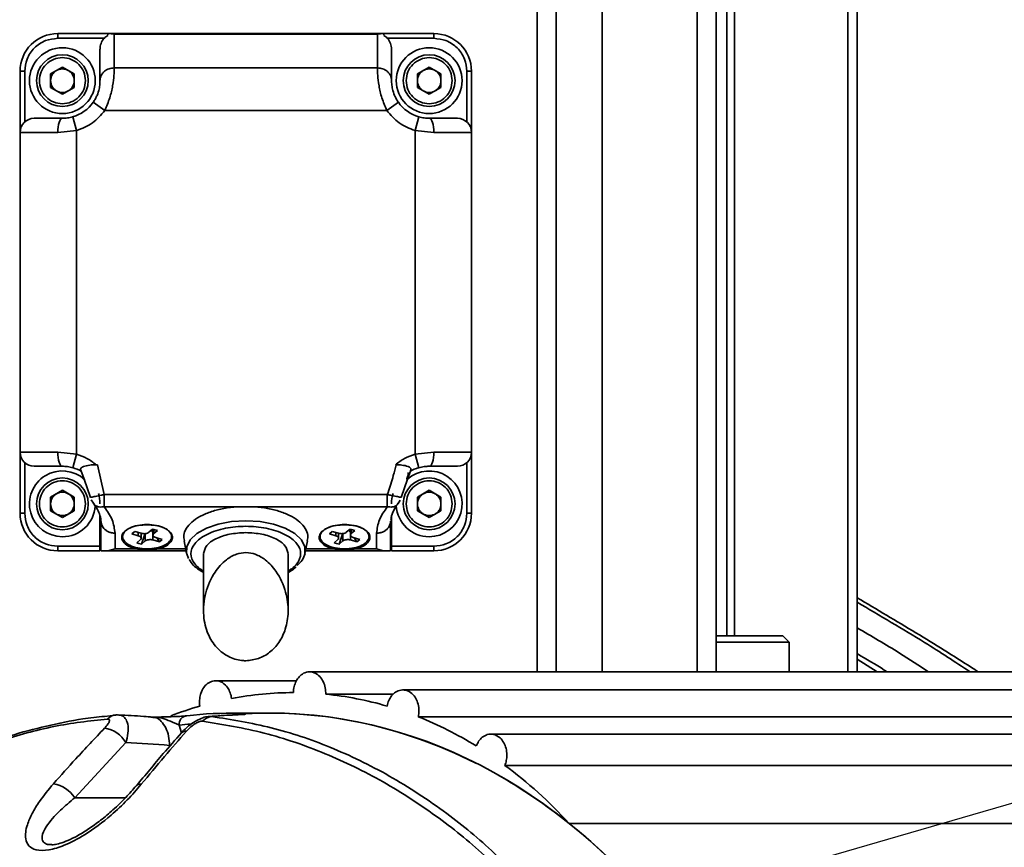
# Model space of a CAD drawing. Header units: millimetres. Extents: x 6316 to 18291, y -19059 to -9021.
# Tile 20 of 146: x 10720 to 10825, y -15743 to -15655. Entities that reach past the tile are written whole.
import ezdxf

# ---------------------------------------------------------------- set-up
doc = ezdxf.new("R2010")
doc.units = ezdxf.units.MM
doc.header["$LTSCALE"] = 10
doc.header["$PDSIZE"] = -1
doc.linetypes.add('CENTER', pattern=[50.8, 31.75, -6.35, 6.35, -6.35])
doc.layers.get('Defpoints').update_dxf_attribs({"true_color": 0x5e5e5e})
doc.layers.add('中心线层', color=1, linetype='CENTER')
doc.dimstyles.new('ISO-25', dxfattribs={"dimscale": 20, "dimtxt": 4, "dimasz": 3.05, "dimexe": 3, "dimexo": 0.625, "dimtad": 1, "dimdec": 0, "dimtxsty": 'Standard', "dimcen": 2.5, "dimclrd": 1, "dimclre": 1, "dimclrt": 4, "dimadec": 1, "dimazin": 2, "dimtfac": 1, "dimtdec": 0, "dimtmove": 0, "dimatfit": 0, "dimfxl": 1, "dimarcsym": 0})

# ---------------------------------------------------------------- blocks, each defined once
blk = doc.blocks.new('*D144')
at = {"layer": 'Defpoints', "color": 0, "linetype": 'ByBlock', "lineweight": 20, "transparency": 16777216}
for p in [(12383.33, -15287.41), (10584.24, -15808.37)]:
    blk.add_point(p, dxfattribs=at)
at = {"layer": '中心线层', "color": 1, "linetype": 'ByBlock', "lineweight": -2, "transparency": 16777216}
blk.add_line((10584.24, -15808.37), (12324.74, -15304.37), dxfattribs=at)
at = {"layer": '中心线层', "color": 1, "linetype": 'ByBlock', "lineweight": 20, "transparency": 16777216}
blk.add_solid([(12321.91, -15294.61), (12327.57, -15314.14), (12383.33, -15287.41)], dxfattribs=at)
at = {"layer": '中心线层', "color": 4, "linetype": 'ByBlock', "lineweight": 20, "transparency": 16777216, "insert": (11439.89, -15505.95), "char_height": 80, "attachment_point": 5, "rotation": 16.1496}
blk.add_mtext('R1873', dxfattribs=at)

msp = doc.modelspace()

# ---------------------------------------------------------------- linework, layer by layer
at = {"color": 7, "linetype": 'Continuous', "lineweight": 35}
for p, q in [((10795.4, -15720.67), (10795.4, -15611.47)), ((10796.19, -15720.67), (10796.19, -15611.47)), ((10808.24, -15611.47), (10808.24, -15724.48)), ((10809.24, -15611.47), (10809.24, -15724.48)), ((10775.24, -15724.48), (10775.24, -15622.42)), ((10777.24, -15622.42), (10777.24, -15724.48)), ((10782.14, -15622.42), (10782.14, -15724.48)), ((10794.24, -15622.42), (10794.24, -15724.48)), ((10792.24, -15653.62), (10792.24, -15724.48)), ((10724.24, -15656.62), (10724.24, -15657.12)), ((10724.24, -15656.62), (10729.57, -15656.62)), ((10729.87, -15656.62), (10729.57, -15656.62)), ((10729.57, -15656.62), (10729.57, -15656.8)), ((10729.87, -15656.62), (10758.62, -15656.62)), ((10730.24, -15656.67), (10730.24, -15660.27)), ((10730.24, -15656.67), (10758.24, -15656.67)), ((10758.24, -15660.27), (10758.24, -15656.67)), ((10758.92, -15656.62), (10758.62, -15656.62)), ((10758.92, -15656.8), (10758.92, -15656.62)), ((10758.92, -15656.62), (10764.24, -15656.62)), ((10764.24, -15656.62), (10764.24, -15657.12)), ((10724.24, -15657.12), (10729.17, -15657.12)), ((10759.32, -15657.12), (10764.24, -15657.12)), ((10728.74, -15661.62), (10728.74, -15658.29)), ((10759.74, -15658.29), (10759.74, -15661.62)), ((10720.24, -15660.62), (10720.74, -15660.62)), ((10720.24, -15667.12), (10720.24, -15660.62)), ((10720.74, -15666.01), (10720.74, -15660.62)), ((10723.49, -15660.9), (10724.74, -15660.18)), ((10723.49, -15662.35), (10723.49, -15660.9)), ((10724.74, -15660.18), (10725.99, -15660.9)), ((10725.99, -15660.9), (10725.99, -15662.35)), ((10730.24, -15660.27), (10758.24, -15660.27)), ((10762.49, -15660.9), (10763.74, -15660.18)), ((10762.49, -15662.35), (10762.49, -15660.9)), ((10763.74, -15660.18), (10764.99, -15660.9)), ((10764.99, -15660.9), (10764.99, -15662.35)), ((10767.74, -15660.62), (10767.74, -15666.01)), ((10768.24, -15660.62), (10767.74, -15660.62)), ((10768.24, -15660.62), (10768.24, -15667.12)), ((10724.74, -15663.07), (10723.49, -15662.35)), ((10725.99, -15662.35), (10724.74, -15663.07)), ((10763.74, -15663.07), (10762.49, -15662.35)), ((10764.99, -15662.35), (10763.74, -15663.07)), ((10729.25, -15664.78), (10728.02, -15663.92)), ((10760.47, -15663.92), (10759.24, -15664.78)), ((10759.24, -15664.78), (10729.25, -15664.78)), ((10726.24, -15666.92), (10725.84, -15665.47)), ((10762.65, -15665.47), (10762.24, -15666.92)), ((10720.24, -15701.12), (10720.24, -15667.12)), ((10724.24, -15667.12), (10720.24, -15667.12)), ((10726.24, -15666.92), (10724.24, -15667.12)), ((10726.24, -15701.33), (10726.24, -15666.92)), ((10762.24, -15666.92), (10762.24, -15701.33)), ((10764.24, -15667.12), (10762.24, -15666.92)), ((10768.24, -15667.12), (10764.24, -15667.12)), ((10768.24, -15667.12), (10768.24, -15701.12)), ((10720.24, -15701.12), (10724.24, -15701.12)), ((10720.24, -15707.62), (10720.24, -15701.12)), ((10724.24, -15701.12), (10726.24, -15701.33)), ((10725.84, -15702.78), (10726.24, -15701.33)), ((10762.24, -15701.33), (10764.24, -15701.12)), ((10762.24, -15701.33), (10762.65, -15702.78)), ((10764.24, -15701.12), (10768.24, -15701.12)), ((10768.24, -15701.12), (10768.24, -15707.62)), ((10720.74, -15707.62), (10720.74, -15702.24)), ((10728.46, -15702.46), (10728.34, -15702.46)), ((10728.46, -15702.46), (10729.2, -15705.64)), ((10728.46, -15702.46), (10729.2, -15705.64)), ((10760.15, -15702.46), (10760.22, -15702.46)), ((10767.74, -15702.24), (10767.74, -15707.62)), ((10726.71, -15703.05), (10727.05, -15703.99)), ((10727.05, -15703.99), (10727.73, -15705.93)), ((10760.76, -15705.93), (10761.45, -15703.98)), ((10761.45, -15703.98), (10761.78, -15703.05)), ((10723.49, -15705.9), (10724.74, -15705.18)), ((10723.49, -15707.35), (10723.49, -15705.9)), ((10724.74, -15705.18), (10725.99, -15705.9)), ((10725.99, -15705.9), (10725.99, -15707.35)), ((10729.2, -15705.64), (10759.29, -15705.64)), ((10759.29, -15706.94), (10759.29, -15705.64)), ((10762.49, -15705.9), (10763.74, -15705.18)), ((10762.49, -15707.35), (10762.49, -15705.9)), ((10763.74, -15705.18), (10764.99, -15705.9)), ((10764.99, -15705.9), (10764.99, -15707.35)), ((10727.81, -15706.21), (10728.05, -15706.56)), ((10729.2, -15706.94), (10743.16, -15706.94)), ((10743.16, -15706.94), (10745.33, -15706.94)), ((10745.33, -15706.94), (10759.29, -15706.94)), ((10760.46, -15706.57), (10760.66, -15706.24)), ((10720.24, -15707.62), (10720.74, -15707.62)), ((10724.74, -15708.07), (10723.49, -15707.35)), ((10725.99, -15707.35), (10724.74, -15708.07)), ((10728.74, -15707.97), (10728.74, -15708.53)), ((10759.74, -15708.53), (10759.74, -15707.94)), ((10763.74, -15708.07), (10762.49, -15707.35)), ((10764.99, -15707.35), (10763.74, -15708.07)), ((10768.24, -15707.62), (10767.74, -15707.62)), ((10728.74, -15708.53), (10728.74, -15711.12)), ((10728.84, -15711.61), (10728.84, -15708.45)), ((10759.64, -15708.45), (10759.64, -15711.61)), ((10759.74, -15711.12), (10759.74, -15708.53)), ((10730.34, -15711.41), (10730.34, -15709.74)), ((10731.14, -15709.86), (10731.14, -15710.11)), ((10732.13, -15709.81), (10732.43, -15709.55)), ((10732.33, -15709.63), (10732.13, -15709.81)), ((10732.81, -15710.01), (10732.13, -15709.81)), ((10732.43, -15709.55), (10733.11, -15709.75)), ((10732.81, -15710.01), (10732.81, -15709.67)), ((10733.11, -15710.42), (10733.11, -15709.75)), ((10733.55, -15709.74), (10733.16, -15710.92)), ((10733.55, -15710.57), (10733.55, -15709.74)), ((10733.93, -15709.64), (10734.33, -15709.3)), ((10734.37, -15709.63), (10734.19, -15709.42)), ((10734.33, -15709.3), (10734.85, -15709.45)), ((10734.37, -15709.31), (10734.37, -15709.94)), ((10734.37, -15709.94), (10734.37, -15709.63)), ((10734.37, -15710.46), (10734.37, -15709.98)), ((10734.45, -15709.79), (10734.45, -15709.33)), ((10734.85, -15709.45), (10734.45, -15709.79)), ((10734.67, -15710.2), (10735.36, -15710.4)), ((10735.06, -15710.66), (10734.78, -15710.23)), ((10736.34, -15710.11), (10736.34, -15709.86)), ((10752.14, -15709.86), (10752.14, -15710.11)), ((10753.13, -15709.81), (10753.43, -15709.55)), ((10753.33, -15709.63), (10753.13, -15709.81)), ((10753.81, -15710.01), (10753.13, -15709.81)), ((10753.43, -15709.55), (10754.11, -15709.75)), ((10753.81, -15710.01), (10753.81, -15709.67)), ((10754.11, -15710.42), (10754.11, -15709.75)), ((10754.55, -15709.74), (10754.16, -15710.92)), ((10754.55, -15710.57), (10754.55, -15709.74)), ((10754.93, -15709.64), (10755.33, -15709.3)), ((10755.37, -15709.63), (10755.19, -15709.42)), ((10755.33, -15709.3), (10755.85, -15709.45)), ((10755.37, -15709.31), (10755.37, -15709.94)), ((10755.37, -15709.94), (10755.37, -15709.63)), ((10755.37, -15710.46), (10755.37, -15709.98)), ((10755.45, -15709.79), (10755.45, -15709.33)), ((10755.85, -15709.45), (10755.45, -15709.79)), ((10755.67, -15710.2), (10756.36, -15710.4)), ((10756.06, -15710.66), (10755.78, -15710.23)), ((10757.34, -15710.11), (10757.34, -15709.86)), ((10758.14, -15709.74), (10758.14, -15711.41)), ((10728.74, -15711.12), (10724.24, -15711.12)), ((10724.24, -15711.12), (10724.24, -15711.62)), ((10728.84, -15711.01), (10728.74, -15711.01)), ((10728.74, -15711.62), (10728.74, -15711.12)), ((10732.64, -15710.77), (10733.03, -15710.42)), ((10732.88, -15710.85), (10732.64, -15710.77)), ((10733.16, -15710.92), (10732.88, -15710.85)), ((10733.55, -15710.57), (10733.16, -15710.92)), ((10735.06, -15710.66), (10734.37, -15710.46)), ((10735.36, -15710.4), (10735.06, -15710.66)), ((10737.68, -15710.54), (10737.95, -15711.89)), ((10750.53, -15711.89), (10750.81, -15710.54)), ((10753.64, -15710.77), (10754.03, -15710.42)), ((10753.88, -15710.85), (10753.64, -15710.77)), ((10754.16, -15710.92), (10753.88, -15710.85)), ((10754.55, -15710.57), (10754.16, -15710.92)), ((10756.06, -15710.66), (10755.37, -15710.46)), ((10756.36, -15710.4), (10756.06, -15710.66)), ((10759.74, -15711.01), (10759.64, -15711.01)), ((10764.24, -15711.12), (10759.74, -15711.12)), ((10759.74, -15711.62), (10759.74, -15711.12)), ((10764.24, -15711.62), (10764.24, -15711.12)), ((10728.74, -15711.62), (10724.24, -15711.62)), ((10737.9, -15711.62), (10729.22, -15711.62)), ((10730.34, -15711.41), (10729.59, -15711.61)), ((10737.9, -15711.61), (10729.59, -15711.61)), ((10730.34, -15711.41), (10732.58, -15711.41)), ((10734.91, -15711.41), (10737.86, -15711.41)), ((10739.74, -15711.92), (10739.74, -15717.89)), ((10748.74, -15717.88), (10748.74, -15711.93)), ((10758.89, -15711.61), (10750.59, -15711.61)), ((10758.72, -15711.62), (10750.59, -15711.62)), ((10750.63, -15711.41), (10753.58, -15711.41)), ((10755.91, -15711.41), (10758.14, -15711.41)), ((10758.14, -15711.41), (10758.89, -15711.61)), ((10764.24, -15711.62), (10759.74, -15711.62)), ((10794.24, -15720.67), (10801.36, -15720.67)), ((10802.01, -15721.32), (10801.36, -15720.67)), ((10802.01, -15721.32), (10794.24, -15721.32)), ((10802.01, -15724.48), (10802.01, -15721.32)), ((10811.38, -15724.48), (10809.24, -15723.14)), ((10749.64, -15725.43), (10741.04, -15725.43)), ((10752.74, -15726.86), (10759.91, -15726.86)), ((10730.41, -15729.08), (10729.22, -15729.22)), ((10730.59, -15729.06), (10730.73, -15729.08)), ((10746.8, -15728.87), (10743.03, -15728.87)), ((10744.15, -15729.01), (10744.01, -15729.03)), ((10737.17, -15730.15), (10737.41, -15730.97)), ((10740.37, -15729.24), (10740.6, -15729.23)), ((10731.48, -15732.01), (10726.06, -15737.87)), ((10731.45, -15737.87), (10726.06, -15737.87)), ((10874.24, -15740.61), (10778.64, -15740.61))]:
    msp.add_line(p, q, dxfattribs=at)
at = {"color": 7, "linetype": 'Continuous', "lineweight": 35, "flags": 128}
for points in [[(10724.24, -15667.12), (10724.25, -15666.83), (10724.28, -15666.55), (10724.33, -15666.29), (10724.39, -15666.06), (10724.47, -15665.88), (10724.55, -15665.74), (10724.65, -15665.65), (10724.74, -15665.62)], [(10763.74, -15665.62), (10763.84, -15665.65), (10763.94, -15665.74), (10764.02, -15665.88), (10764.1, -15666.06), (10764.16, -15666.29), (10764.21, -15666.55), (10764.23, -15666.83), (10764.24, -15667.12)], [(10724.74, -15702.62), (10724.65, -15702.6), (10724.55, -15702.51), (10724.47, -15702.37), (10724.39, -15702.18), (10724.33, -15701.96), (10724.28, -15701.7), (10724.25, -15701.42), (10724.24, -15701.12)], [(10764.24, -15701.12), (10764.23, -15701.42), (10764.21, -15701.7), (10764.16, -15701.96), (10764.1, -15702.18), (10764.02, -15702.37), (10763.94, -15702.51), (10763.84, -15702.6), (10763.74, -15702.62)], [(10737.95, -15711.89), (10737.97, -15711.19), (10738.33, -15710.45), (10739.04, -15709.77), (10740.05, -15709.2), (10741.31, -15708.77), (10742.73, -15708.5), (10744.24, -15708.41), (10745.76, -15708.5), (10747.18, -15708.77), (10748.44, -15709.2), (10749.45, -15709.77), (10750.16, -15710.45), (10750.52, -15711.19), (10750.53, -15711.89)], [(10738.16, -15712.44), (10737.97, -15711.95), (10737.95, -15711.89)], [(10730.41, -15729.06), (10730.44, -15729.06), (10730.59, -15729.06)], [(10762.59, -15729.27), (10763.03, -15729.27), (10781.03, -15729.27), (10799.03, -15729.27), (10817.03, -15729.27), (10835.03, -15729.27), (10854.63, -15729.27), (10874.24, -15729.27)], [(10771.8, -15734.43), (10772.43, -15734.43), (10790.43, -15734.43), (10808.43, -15734.43), (10826.43, -15734.43), (10844.43, -15734.43), (10859.34, -15734.43), (10874.24, -15734.43), (10874.24, -15734.43)]]:
    msp.add_lwpolyline(points, dxfattribs=at)
at = {"color": 7, "linetype": 'Continuous', "lineweight": 35}
for centre, radius in [((10724.74, -15661.62), 3.5), ((10724.74, -15661.62), 2.75), ((10763.74, -15661.62), 3.5), ((10763.74, -15661.62), 2.75), ((10724.74, -15706.62), 2.75), ((10763.74, -15706.62), 2.75)]:
    msp.add_circle(centre, radius, dxfattribs=at)
for centre, radius, start, end in [((10724.24, -15660.62), 4, 90, 180), ((10764.24, -15660.62), 4, 0, 90), ((10724.74, -15661.62), 4, 285.8266, 324.9703), ((10763.74, -15661.62), 4, 215.0297, 254.1734), ((10721.74, -15667.12), 1.5, 90, 180), ((10766.74, -15667.12), 1.5, 0, 90), ((10721.74, -15701.12), 1.5, 180, 270), ((10766.74, -15701.12), 1.5, 270, 0), ((10724.74, -15706.62), 4, 59.2783, 74.1734), ((10763.74, -15706.62), 4, 105.8266, 120.7145), ((10724.74, -15706.62), 3.5, 47.228, 270), ((10763.74, -15706.62), 3.5, 270, 131.2845), ((10724.74, -15706.62), 4, 0, 16.1856), ((10763.74, -15706.62), 4, 163.8144, 180), ((10724.74, -15706.62), 3.5, 270, 356.3026), ((10763.74, -15706.62), 3.5, 183.2881, 270), ((10724.24, -15707.62), 4, 180, 270), ((10764.24, -15707.62), 4, 270, 0), ((10748.35, -15711.37), 2.25, 307.2123, 346.6351), ((10730.55, -15730.39), 1.34, 95.7349, 138.1839), ((10738.02, -15730.02), 0.861, 93.6453, 189.188), ((10743.59, -15729.56), 0.688, 91.1161, 129.831), ((10740.75, -15730.72), 1.49, 95.7453, 138.5558), ((10728.71, -15733.64), 3.22, 30.4907, 80.6357), ((10737.82, -15731.39), 0.59, 79.8283, 134.6526), ((10723.21, -15739.74), 3.41, 33.2231, 80.1519), ((10733.01, -15737.03), 0.6, 77.7882, 135.3371)]:
    msp.add_arc(centre, radius, start, end, dxfattribs=at)
for centre, major_axis, ratio, start_param, end_param in [((10730.24, -15658.29), (0, -1.66), 0.902861, 3.607901, 3.938326), ((10758.24, -15658.29), (0, 1.66), 0.902861, 5.486452, 5.816877), ((10730.24, -15658.29), (0, -1.66), 0.902861, 3.938326, 4.712389), ((10758.24, -15658.29), (0, 1.66), 0.902861, 4.712389, 5.486452), ((10749.31, -15786.69), (0, 60), 0.763039, 0.000019, 0.144254), ((10749.31, -15786.69), (0, 60), 0.763039, 6.063965, 6.2082), ((10749.31, -15786.69), (0, 60), 0.763039, 0.219259, 0.289083), ((10743.03, -15808.87), (0, 80), 0.753501, 6.274163, 6.367247), ((10750.08, -15808.87), (100.91, 0), 0.792768, 1.62965, 1.664878), ((10746.8, -15808.87), (0, 80), 0.763039, 5.916383, 6.327142), ((10746.8, -15808.87), (0, 80), 0.763039, 3.141593, 6.283185), ((10742.23, -15808.87), (0, 79), 0.763039, 0.063996, 0.084061), ((10749.31, -15786.69), (0, 60), 0.763039, 5.844726, 5.988961), ((10725.53, -15808.87), (100.91, 0), 0.763039, 1.465351, 1.511781), ((10746.8, -15808.87), (0, 80), 0.763039, 5.734583, 5.87594), ((10749.31, -15786.69), (0, 60), 0.763039, 5.587984, 5.769721), ((10746.8, -15808.87), (0, 80), 0.763039, 3.690195, 5.734583)]:
    msp.add_ellipse(centre, major_axis=major_axis, ratio=ratio, start_param=start_param, end_param=end_param, dxfattribs=at)
for points, knots in [([(10730.24, -15656.67), (10730.24, -15656.67), (10730.12, -15656.64), (10729.99, -15656.63), (10729.87, -15656.62)], [0, 0, 0, 0, 0.017679, 1, 1, 1, 1]), ([(10758.62, -15656.62), (10758.5, -15656.63), (10758.37, -15656.64), (10758.25, -15656.67), (10758.24, -15656.67)], [0, 0, 0, 0, 0.982321, 1, 1, 1, 1]), ([(10720.74, -15660.62), (10720.79, -15660.18), (10720.86, -15659.5), (10721.3, -15658.69), (10721.75, -15658.13), (10722.31, -15657.68), (10723.12, -15657.24), (10723.8, -15657.17), (10724.24, -15657.12)], [0, 0, 0, 0, 0.239443, 0.36977, 0.5, 0.630327, 0.760557, 1, 1, 1, 1]), ([(10764.24, -15657.12), (10764.68, -15657.17), (10765.36, -15657.24), (10766.18, -15657.68), (10766.74, -15658.13), (10767.19, -15658.69), (10767.62, -15659.5), (10767.7, -15660.18), (10767.74, -15660.62)], [0, 0, 0, 0, 0.239443, 0.36977, 0.5, 0.630327, 0.760557, 1, 1, 1, 1]), ([(10728.74, -15661.62), (10728.75, -15661.53), (10728.76, -15661.34), (10728.86, -15661.07), (10729.01, -15660.83), (10729.27, -15660.56), (10729.68, -15660.32), (10730.06, -15660.29), (10730.24, -15660.27)], [0, 0, 0, 0, 0.134377, 0.266151, 0.395322, 0.521889, 0.766083, 1, 1, 1, 1]), ([(10730.24, -15660.27), (10730.24, -15660.51), (10730.24, -15661), (10730.11, -15662.14), (10729.82, -15663.45), (10729.44, -15664.34), (10729.25, -15664.78)], [0, 0, 0, 0, 0.2502456, 0.4996085, 0.7492836, 1, 1, 1, 1]), ([(10759.24, -15664.78), (10759.05, -15664.34), (10758.67, -15663.46), (10758.38, -15662.14), (10758.25, -15661), (10758.25, -15660.51), (10758.24, -15660.27)], [0, 0, 0, 0, 0.249637, 0.498881, 0.74856, 1, 1, 1, 1]), ([(10758.24, -15660.27), (10758.43, -15660.29), (10758.8, -15660.32), (10759.22, -15660.56), (10759.47, -15660.83), (10759.63, -15661.07), (10759.73, -15661.34), (10759.74, -15661.53), (10759.74, -15661.62)], [0, 0, 0, 0, 0.233917, 0.478111, 0.604678, 0.733849, 0.865623, 1, 1, 1, 1]), ([(10728.74, -15661.62), (10728.74, -15661.73), (10728.74, -15661.95), (10728.67, -15662.49), (10728.49, -15663.07), (10728.25, -15663.56), (10728.1, -15663.8), (10728.02, -15663.92)], [0, 0, 0, 0, 0.25067, 0.499732, 0.748061, 0.871582, 1, 1, 1, 1]), ([(10760.47, -15663.92), (10760.39, -15663.8), (10760.23, -15663.56), (10760, -15663.07), (10759.82, -15662.49), (10759.75, -15661.95), (10759.75, -15661.73), (10759.74, -15661.62)], [0, 0, 0, 0, 0.128079, 0.251277, 0.49894, 0.748292, 1, 1, 1, 1]), ([(10721.74, -15665.62), (10721.78, -15665.62), (10721.86, -15665.62), (10722.52, -15665.62), (10723.49, -15665.62), (10724.33, -15665.62), (10724.74, -15665.62)], [0, 0, 0, 0, 0.243986, 0.5, 0.756014, 1, 1, 1, 1]), ([(10725.84, -15665.47), (10725.65, -15665.52), (10725.28, -15665.61), (10724.92, -15665.62), (10724.74, -15665.62)], [0, 0, 0, 0, 0.497034, 1, 1, 1, 1]), ([(10763.74, -15665.62), (10763.57, -15665.62), (10763.21, -15665.61), (10762.84, -15665.52), (10762.65, -15665.47)], [0, 0, 0, 0, 0.502966, 1, 1, 1, 1]), ([(10766.74, -15665.62), (10766.71, -15665.62), (10766.62, -15665.62), (10765.97, -15665.62), (10765, -15665.62), (10764.16, -15665.62), (10763.74, -15665.62)], [0, 0, 0, 0, 0.243986, 0.5, 0.756014, 1, 1, 1, 1]), ([(10721.74, -15702.62), (10721.78, -15702.62), (10721.86, -15702.62), (10722.52, -15702.62), (10723.49, -15702.62), (10724.33, -15702.62), (10724.74, -15702.62)], [0, 0, 0, 0, 0.243986, 0.5, 0.756014, 1, 1, 1, 1]), ([(10724.74, -15702.62), (10724.92, -15702.63), (10725.28, -15702.64), (10725.65, -15702.73), (10725.84, -15702.78)], [0, 0, 0, 0, 0.502966, 1, 1, 1, 1]), ([(10726.73, -15703.05), (10726.71, -15703.02), (10726.67, -15702.96), (10726.68, -15702.87), (10726.75, -15702.78), (10726.86, -15702.71), (10727.12, -15702.59), (10727.64, -15702.49), (10728.11, -15702.47), (10728.34, -15702.46)], [0, 0, 0, 0, 0.084064, 0.16056, 0.237865, 0.308802, 0.391161, 0.696395, 1, 1, 1, 1]), ([(10759.29, -15705.64), (10759.32, -15705.56), (10759.44, -15705.19), (10759.66, -15704.52), (10759.96, -15703.54), (10760.13, -15702.85), (10760.22, -15702.46)], [0, 0, 0, 0, 0.075625, 0.357171, 0.638496, 1, 1, 1, 1]), ([(10760.22, -15702.46), (10760.43, -15702.47), (10760.88, -15702.49), (10761.37, -15702.59), (10761.63, -15702.71), (10761.74, -15702.78), (10761.8, -15702.87), (10761.82, -15702.96), (10761.78, -15703.02), (10761.76, -15703.05)], [0, 0, 0, 0, 0.282146, 0.596506, 0.681872, 0.755401, 0.835088, 0.913937, 1, 1, 1, 1]), ([(10762.65, -15702.78), (10762.84, -15702.73), (10763.21, -15702.64), (10763.57, -15702.63), (10763.74, -15702.62)], [0, 0, 0, 0, 0.497034, 1, 1, 1, 1]), ([(10766.74, -15702.62), (10766.71, -15702.62), (10766.62, -15702.62), (10765.97, -15702.62), (10765, -15702.62), (10764.16, -15702.62), (10763.74, -15702.62)], [0, 0, 0, 0, 0.243986, 0.5, 0.756014, 1, 1, 1, 1]), ([(10761.37, -15703.98), (10761.37, -15703.98), (10761.4, -15703.9), (10761.48, -15703.66), (10761.52, -15703.44), (10761.54, -15703.28)], [0, 0, 0, 0, 0.024212, 0.326607, 1, 1, 1, 1]), ([(10727.74, -15705.93), (10727.74, -15705.93), (10727.73, -15705.93), (10727.82, -15705.92), (10727.99, -15705.88), (10728.24, -15705.83), (10728.53, -15705.77), (10728.86, -15705.71), (10729.08, -15705.66), (10729.2, -15705.64)], [0, 0, 0, 0, 0.084026, 0.235694, 0.394874, 0.549678, 0.710185, 0.846075, 1, 1, 1, 1]), ([(10759.29, -15705.64), (10759.4, -15705.66), (10759.64, -15705.71), (10759.97, -15705.78), (10760.26, -15705.83), (10760.5, -15705.88), (10760.66, -15705.91), (10760.75, -15705.93), (10760.75, -15705.93), (10760.75, -15705.93)], [0, 0, 0, 0, 0.151048, 0.302094, 0.453441, 0.604817, 0.756141, 0.907546, 1, 1, 1, 1]), ([(10728.01, -15706.58), (10728.14, -15706.73), (10728.44, -15707.12), (10728.7, -15707.72), (10728.85, -15708.19), (10728.83, -15708.45), (10728.83, -15708.5)], [0, 0, 0, 0, 0.227876, 0.56074, 0.927212, 1, 1, 1, 1]), ([(10729.2, -15706.94), (10729.02, -15706.95), (10728.66, -15706.99), (10728.24, -15706.83), (10728.1, -15706.63), (10728.05, -15706.56)], [0, 0, 0, 0, 0.39301, 0.78602, 1, 1, 1, 1]), ([(10743.16, -15706.94), (10742.68, -15706.99), (10741.72, -15707.11), (10740.43, -15707.47), (10739.32, -15707.96), (10738.45, -15708.56), (10737.87, -15709.24), (10737.6, -15709.91), (10737.67, -15710.34), (10737.71, -15710.53)], [0, 0, 0, 0, 0.147859, 0.295719, 0.443578, 0.591438, 0.739297, 0.887157, 1, 1, 1, 1]), ([(10750.78, -15710.53), (10750.81, -15710.34), (10750.89, -15709.91), (10750.62, -15709.24), (10750.04, -15708.56), (10749.17, -15707.96), (10748.06, -15707.47), (10746.76, -15707.11), (10745.81, -15706.99), (10745.33, -15706.94)], [0, 0, 0, 0, 0.112843, 0.260703, 0.408562, 0.556422, 0.704281, 0.852141, 1, 1, 1, 1]), ([(10760.44, -15706.56), (10760.39, -15706.63), (10760.25, -15706.83), (10759.83, -15706.99), (10759.47, -15706.95), (10759.29, -15706.94)], [0, 0, 0, 0, 0.216981, 0.60849, 1, 1, 1, 1]), ([(10759.68, -15708.34), (10759.69, -15708.25), (10759.69, -15707.93), (10759.95, -15707.35), (10760.21, -15706.84), (10760.45, -15706.59), (10760.46, -15706.58)], [0, 0, 0, 0, 0.168514, 0.593146, 0.985451, 1, 1, 1, 1]), ([(10724.24, -15711.12), (10723.8, -15711.08), (10723.12, -15711), (10722.31, -15710.57), (10721.75, -15710.12), (10721.3, -15709.56), (10720.86, -15708.74), (10720.79, -15708.06), (10720.74, -15707.62)], [0, 0, 0, 0, 0.239443, 0.36977, 0.5, 0.630327, 0.760557, 1, 1, 1, 1]), ([(10767.74, -15707.62), (10767.7, -15708.06), (10767.62, -15708.74), (10767.19, -15709.56), (10766.74, -15710.12), (10766.18, -15710.57), (10765.36, -15711), (10764.68, -15711.08), (10764.24, -15711.12)], [0, 0, 0, 0, 0.239443, 0.36977, 0.5, 0.630327, 0.760557, 1, 1, 1, 1]), ([(10728.84, -15708.45), (10728.86, -15708.58), (10728.89, -15708.86), (10729.1, -15709.2), (10729.38, -15709.45), (10729.65, -15709.6), (10729.98, -15709.72), (10730.22, -15709.73), (10730.34, -15709.74)], [0, 0, 0, 0, 0.192975, 0.423486, 0.553427, 0.692831, 0.841691, 1, 1, 1, 1]), ([(10739.74, -15713.76), (10739.61, -15713.68), (10739.22, -15713.45), (10738.64, -15712.85), (10738.27, -15711.93), (10738.63, -15711), (10739.33, -15710.32), (10740.09, -15709.85), (10741.02, -15709.47), (10742.38, -15709.12), (10744.24, -15708.94), (10746.11, -15709.12), (10747.46, -15709.47), (10748.4, -15709.85), (10749.15, -15710.32), (10749.86, -15711), (10750.22, -15711.93), (10749.85, -15712.85), (10749.26, -15713.45), (10748.88, -15713.68), (10748.74, -15713.76)], [0, 0, 0, 0, 0.023028, 0.06796, 0.151428, 0.234896, 0.279828, 0.325714, 0.3716, 0.416532, 0.5, 0.583468, 0.6284, 0.674286, 0.720172, 0.765104, 0.848572, 0.93204, 0.976972, 1, 1, 1, 1]), ([(10759.64, -15708.45), (10759.63, -15708.58), (10759.6, -15708.86), (10759.39, -15709.2), (10759.11, -15709.45), (10758.84, -15709.6), (10758.51, -15709.72), (10758.27, -15709.73), (10758.14, -15709.74)], [0, 0, 0, 0, 0.192975, 0.423486, 0.553427, 0.692831, 0.841691, 1, 1, 1, 1]), ([(10739.75, -15711.9), (10739.82, -15711.62), (10739.96, -15711.03), (10740.99, -15710.3), (10742.48, -15709.78), (10743.66, -15709.71), (10744.24, -15709.68)], [0, 0, 0, 0, 0.24508, 0.49679, 0.748395, 1, 1, 1, 1]), ([(10744.24, -15709.68), (10744.83, -15709.71), (10746.01, -15709.78), (10747.5, -15710.3), (10748.54, -15711.04), (10748.67, -15711.62), (10748.74, -15711.91)], [0, 0, 0, 0, 0.251202, 0.502619, 0.754061, 1, 1, 1, 1]), ([(10728.84, -15711.61), (10728.88, -15711.61), (10728.93, -15711.61), (10729.25, -15711.61), (10729.49, -15711.61), (10729.59, -15711.61)], [0, 0, 0, 0, 0.550753, 0.802472, 1, 1, 1, 1]), ([(10734.91, -15711.41), (10734.72, -15711.45), (10734.35, -15711.51), (10733.74, -15711.53), (10733.14, -15711.51), (10732.77, -15711.45), (10732.58, -15711.41)], [0, 0, 0, 0, 0.25015, 0.500016, 0.749936, 1, 1, 1, 1]), ([(10744.24, -15723.3), (10744.7, -15723.25), (10745.61, -15723.16), (10746.84, -15722.44), (10747.84, -15721.36), (10748.55, -15719.88), (10748.84, -15718.03), (10748.56, -15715.88), (10747.68, -15713.95), (10746.48, -15712.61), (10745.34, -15711.95), (10744.26, -15711.75), (10743.17, -15711.94), (10741.99, -15712.62), (10740.77, -15714), (10739.87, -15716.06), (10739.63, -15718.38), (10740.11, -15720.41), (10741.09, -15721.97), (10742.43, -15722.98), (10743.58, -15723.28), (10744.16, -15723.3), (10744.24, -15723.3)], [0, 0, 0, 0, 0.042531, 0.084992, 0.129262, 0.178732, 0.235795, 0.302537, 0.378758, 0.430517, 0.468273, 0.499588, 0.530947, 0.569638, 0.625065, 0.700222, 0.776166, 0.839163, 0.892205, 0.94552, 0.991964, 1, 1, 1, 1]), ([(10755.91, -15711.41), (10755.72, -15711.45), (10755.35, -15711.51), (10754.74, -15711.53), (10754.14, -15711.51), (10753.77, -15711.45), (10753.58, -15711.41)], [0, 0, 0, 0, 0.25015, 0.500016, 0.749936, 1, 1, 1, 1]), ([(10759.64, -15711.61), (10759.61, -15711.61), (10759.56, -15711.61), (10759.24, -15711.61), (10759, -15711.61), (10758.89, -15711.61)], [0, 0, 0, 0, 0.550741, 0.79683, 1, 1, 1, 1]), ([(10738.21, -15712.54), (10738.35, -15712.74), (10738.62, -15713.15), (10739.17, -15713.6), (10739.59, -15713.82), (10739.74, -15713.91)], [0, 0, 0, 0, 0.3889969, 0.7737238, 1, 1, 1, 1]), ([(10748.74, -15713.92), (10748.94, -15713.81), (10749.27, -15713.63), (10749.51, -15713.41), (10749.6, -15713.32)], [0, 0, 0, 0, 0.616555, 1, 1, 1, 1]), ([(10822.11, -15724.48), (10821.87, -15724.33), (10819.75, -15722.94), (10815.49, -15720.3), (10811.34, -15717.84), (10809.24, -15716.6)], [0, 0, 0, 0, 0.059013, 0.524861, 1, 1, 1, 1]), ([(10821.25, -15724.48), (10819.66, -15723.44), (10815.88, -15720.96), (10811.68, -15718.51), (10809.24, -15717.09)], [0, 0, 0, 0, 0.419569, 1, 1, 1, 1]), ([(10809.24, -15719.8), (10810.78, -15720.69), (10813.43, -15722.24), (10815.83, -15723.82), (10816.84, -15724.48)], [0, 0, 0, 0, 0.57754, 1, 1, 1, 1]), ([(10812.43, -15724.48), (10812.33, -15724.42), (10811.33, -15723.77), (10810.23, -15723.13), (10809.24, -15722.55)], [0, 0, 0, 0, 0.100361, 1, 1, 1, 1]), ([(10749.31, -15726.69), (10749.31, -15726.64), (10749.32, -15726.36), (10749.41, -15725.87), (10749.66, -15725.31), (10750.04, -15724.85), (10750.55, -15724.52), (10751.19, -15724.43), (10751.82, -15724.67), (10752.32, -15725.19), (10752.62, -15725.81), (10752.74, -15726.4), (10752.74, -15726.75), (10752.74, -15726.86)], [0, 0, 0, 0, 0.019842, 0.102779, 0.185367, 0.27633, 0.386372, 0.517901, 0.664428, 0.777505, 0.869003, 0.961057, 1, 1, 1, 1]), ([(10874.25, -15724.48), (10856.87, -15724.48), (10831.81, -15724.48), (10790.74, -15724.48), (10767.05, -15724.48), (10751.03, -15724.48)], [0, 0, 0, 0, 0.423168, 0.610011, 1, 1, 1, 1]), ([(10739.35, -15728.13), (10739.33, -15727.91), (10739.3, -15727.5), (10739.38, -15727.04), (10739.52, -15726.58), (10739.75, -15726.12), (10740.19, -15725.67), (10740.76, -15725.41), (10741.42, -15725.42), (10742.03, -15725.78), (10742.46, -15726.36), (10742.66, -15726.89), (10742.71, -15727.21), (10742.73, -15727.31)], [0, 0, 0, 0, 0.078758, 0.154018, 0.172524, 0.271984, 0.370833, 0.487571, 0.625325, 0.772951, 0.876071, 0.961637, 1, 1, 1, 1]), ([(10759.27, -15728.13), (10759.29, -15728.02), (10759.36, -15727.71), (10759.58, -15727.24), (10759.95, -15726.77), (10760.46, -15726.45), (10761.1, -15726.36), (10761.73, -15726.6), (10762.23, -15727.11), (10762.54, -15727.74), (10762.67, -15728.43), (10762.65, -15728.96), (10762.6, -15729.21), (10762.59, -15729.27)], [0, 0, 0, 0, 0.041577, 0.124148, 0.215092, 0.32511, 0.456611, 0.603108, 0.71616, 0.807639, 0.899674, 0.978762, 1, 1, 1, 1]), ([(10874.25, -15726.41), (10858.25, -15726.41), (10835.19, -15726.41), (10797.42, -15726.41), (10775.65, -15726.41), (10760.94, -15726.41)], [0, 0, 0, 0, 0.423504, 0.610488, 1, 1, 1, 1]), ([(10734.37, -15729.3), (10734.04, -15729.27), (10732.83, -15729.18), (10731.62, -15729.11), (10730.73, -15729.07)], [0, 0, 0, 0, 0.268523, 1, 1, 1, 1]), ([(10730.73, -15729.08), (10730.83, -15729.08), (10731.07, -15729.09), (10731.39, -15729.34), (10731.69, -15729.85), (10731.78, -15730.72), (10731.64, -15731.51), (10731.5, -15731.94), (10731.48, -15732.01)], [0, 0, 0, 0, 0.105174, 0.254837, 0.452165, 0.711278, 0.950346, 1, 1, 1, 1]), ([(10734.13, -15729.3), (10734.13, -15729.3), (10734.3, -15729.3), (10734.91, -15729.29), (10735.97, -15729.27), (10737.18, -15729.23), (10737.73, -15729.18), (10737.97, -15729.16)], [0, 0, 0, 0, 0.00214, 0.118397, 0.437828, 0.759212, 1, 1, 1, 1]), ([(10744.04, -15729.01), (10743.64, -15729.03), (10742.42, -15729.08), (10741.2, -15729.17), (10740.37, -15729.23)], [0, 0, 0, 0, 0.32754, 1, 1, 1, 1]), ([(10743.57, -15728.88), (10743.75, -15728.88), (10744.17, -15728.89), (10744.3, -15728.93), (10744.23, -15728.97), (10744.17, -15729), (10744.15, -15729.01), (10744.15, -15729.01)], [0, 0, 0, 0, 0.248542, 0.602069, 0.894313, 0.997795, 1, 1, 1, 1]), ([(10729.55, -15729.5), (10727.63, -15729.71), (10723.8, -15730.14), (10720.01, -15731.24), (10718.11, -15731.8)], [0, 0, 0, 0, 0.49865, 1, 1, 1, 1]), ([(10729.22, -15729.22), (10728.45, -15729.3), (10726.39, -15729.52), (10723.03, -15730.24), (10720.25, -15730.94), (10718.74, -15731.45), (10718.56, -15731.52)], [0, 0, 0, 0, 0.214932, 0.578705, 0.949936, 1, 1, 1, 1]), ([(10729.23, -15730.47), (10729.35, -15730.33), (10729.58, -15730.08), (10729.74, -15729.77), (10729.75, -15729.6), (10729.69, -15729.51), (10729.6, -15729.5), (10729.55, -15729.5)], [0, 0, 0, 0, 0.310964, 0.572837, 0.752047, 0.875831, 1, 1, 1, 1]), ([(10734.13, -15729.3), (10734.13, -15729.3), (10734.29, -15729.29), (10734.84, -15729.29), (10735.7, -15729.5), (10736.59, -15729.9), (10737.01, -15730.08), (10737.17, -15730.15)], [0, 0, 0, 0, 0.002879, 0.143815, 0.509517, 0.815166, 1, 1, 1, 1]), ([(10736.15, -15732.3), (10736.12, -15731.97), (10736.07, -15731.3), (10735.75, -15730.4), (10735.28, -15729.72), (10734.79, -15729.35), (10734.47, -15729.33), (10734.37, -15729.33)], [0, 0, 0, 0, 0.2181763, 0.4403946, 0.662223, 0.8835234, 1, 1, 1, 1]), ([(10740.37, -15729.24), (10740.28, -15729.24), (10739.99, -15729.25), (10739.48, -15729.43), (10738.82, -15729.75), (10738.12, -15730.26), (10737.65, -15730.69), (10737.43, -15730.95), (10737.41, -15730.97)], [0, 0, 0, 0, 0.073816, 0.252126, 0.455639, 0.696002, 0.973651, 1, 1, 1, 1]), ([(10739.63, -15729.73), (10739.58, -15729.73), (10739.47, -15729.72), (10739.22, -15729.81), (10738.9, -15729.98), (10738.47, -15730.27), (10738.14, -15730.57), (10737.97, -15730.77), (10737.93, -15730.81)], [0, 0, 0, 0, 0.103371, 0.219229, 0.381052, 0.603212, 0.909695, 1, 1, 1, 1]), ([(10774.76, -15749.21), (10773.16, -15747.52), (10769.96, -15744.13), (10764.63, -15739.79), (10758.87, -15736.04), (10752.65, -15733.03), (10746.23, -15730.82), (10741.83, -15730.09), (10739.63, -15729.73)], [0, 0, 0, 0, 0.1521069, 0.3054593, 0.476353, 0.6472687, 0.8236289, 1, 1, 1, 1]), ([(10740.6, -15729.23), (10742.72, -15729.57), (10746.96, -15730.25), (10753.28, -15732.39), (10759.54, -15735.4), (10765.37, -15739.22), (10770.74, -15743.63), (10773.91, -15747.05), (10775.51, -15748.76)], [0, 0, 0, 0, 0.1709329, 0.3418564, 0.5181237, 0.6943665, 0.8465779, 1, 1, 1, 1]), ([(10723.79, -15736.38), (10724.58, -15735.5), (10726.37, -15733.49), (10728.2, -15731.55), (10729.23, -15730.47)], [0, 0, 0, 0, 0.440678, 1, 1, 1, 1]), ([(10737.41, -15730.98), (10736.76, -15731.71), (10735.12, -15733.54), (10733.55, -15735.47), (10732.6, -15736.63)], [0, 0, 0, 0, 0.397744, 1, 1, 1, 1]), ([(10737.93, -15730.81), (10737.14, -15731.7), (10735.52, -15733.55), (10733.95, -15735.46), (10733.13, -15736.44)], [0, 0, 0, 0, 0.483504, 1, 1, 1, 1]), ([(10768.75, -15732.36), (10768.83, -15732.19), (10769, -15731.81), (10769.41, -15731.39), (10769.95, -15731.1), (10770.61, -15731.08), (10771.23, -15731.41), (10771.68, -15731.97), (10771.94, -15732.61), (10772.03, -15733.28), (10771.97, -15733.92), (10771.85, -15734.27), (10771.8, -15734.43)], [0, 0, 0, 0, 0.080101, 0.175112, 0.289929, 0.42585, 0.57333, 0.679279, 0.766462, 0.854096, 0.931172, 1, 1, 1, 1]), ([(10874.24, -15731.11), (10859.57, -15731.11), (10838.42, -15731.11), (10803.77, -15731.11), (10783.79, -15731.11), (10770.29, -15731.11)], [0, 0, 0, 0, 0.423433, 0.61047, 1, 1, 1, 1]), ([(10733.13, -15736.44), (10732.65, -15737), (10731.68, -15738.12), (10729.69, -15739.98), (10727.4, -15741.71), (10725.08, -15742.94), (10723.26, -15743.5), (10721.92, -15743.5), (10721.11, -15743.03), (10720.72, -15742.13), (10720.9, -15740.91), (10721.5, -15739.54), (10722.39, -15738.07), (10723.27, -15737.01), (10723.79, -15736.38)], [0, 0, 0, 0, 0.088237, 0.176412, 0.303858, 0.395878, 0.467254, 0.539407, 0.601372, 0.663341, 0.758658, 0.828185, 0.897819, 1, 1, 1, 1]), ([(10732.58, -15736.6), (10732.23, -15737.01), (10731.49, -15737.88), (10730.2, -15739.12), (10728.86, -15740.25), (10727.58, -15741.18), (10726.4, -15741.9), (10725.36, -15742.42), (10724.52, -15742.73), (10723.9, -15742.86), (10723.71, -15742.87), (10723.63, -15742.87)], [0, 0, 0, 0, 0.1466884, 0.3098902, 0.4514056, 0.5802939, 0.6945276, 0.792591, 0.877608, 0.9498382, 1, 1, 1, 1]), ([(10726.06, -15737.87), (10725.53, -15738.32), (10724.31, -15739.34), (10723.06, -15740.77), (10722.52, -15741.9), (10722.6, -15742.52), (10722.91, -15742.75), (10723.24, -15742.86), (10723.46, -15742.85), (10723.63, -15742.85)], [0, 0, 0, 0, 0.223534, 0.51875, 0.709764, 0.826041, 0.916897, 0.937105, 1, 1, 1, 1])]:
    msp.add_open_spline(points, degree=3, knots=knots, dxfattribs=at)
for points in [[(10722.29, -15661.62), (10722.33, -15661.3), (10722.4, -15660.66), (10722.97, -15659.85), (10723.78, -15659.3), (10724.74, -15659.11), (10725.71, -15659.3), (10726.52, -15659.85), (10727.08, -15660.66), (10727.16, -15661.3), (10727.19, -15661.62)], [(10761.29, -15661.62), (10761.33, -15661.3), (10761.4, -15660.66), (10761.97, -15659.85), (10762.78, -15659.3), (10763.74, -15659.11), (10764.71, -15659.3), (10765.52, -15659.85), (10766.08, -15660.66), (10766.16, -15661.3), (10766.19, -15661.62)], [(10723.49, -15661.62), (10723.5, -15661.52), (10723.52, -15661.3), (10723.65, -15660.99), (10723.85, -15660.73), (10724.03, -15660.6), (10724.12, -15660.54)], [(10724.12, -15660.54), (10724.22, -15660.49), (10724.42, -15660.4), (10724.74, -15660.36), (10725.07, -15660.4), (10725.27, -15660.49), (10725.37, -15660.54)], [(10725.37, -15660.54), (10725.46, -15660.6), (10725.64, -15660.73), (10725.84, -15660.99), (10725.97, -15661.3), (10725.99, -15661.52), (10725.99, -15661.62)], [(10762.49, -15661.62), (10762.5, -15661.52), (10762.52, -15661.3), (10762.65, -15660.99), (10762.85, -15660.73), (10763.03, -15660.6), (10763.12, -15660.54)], [(10763.12, -15660.54), (10763.22, -15660.49), (10763.42, -15660.4), (10763.74, -15660.36), (10764.07, -15660.4), (10764.27, -15660.49), (10764.37, -15660.54)], [(10764.37, -15660.54), (10764.46, -15660.6), (10764.64, -15660.73), (10764.84, -15660.99), (10764.97, -15661.3), (10764.99, -15661.52), (10764.99, -15661.62)], [(10727.19, -15661.62), (10727.16, -15661.94), (10727.08, -15662.59), (10726.52, -15663.4), (10725.71, -15663.95), (10724.74, -15664.14), (10723.78, -15663.95), (10722.97, -15663.4), (10722.4, -15662.59), (10722.33, -15661.94), (10722.29, -15661.62)], [(10724.12, -15662.71), (10724.03, -15662.65), (10723.85, -15662.52), (10723.65, -15662.26), (10723.52, -15661.95), (10723.5, -15661.73), (10723.49, -15661.62)], [(10725.99, -15661.62), (10725.99, -15661.73), (10725.97, -15661.95), (10725.84, -15662.26), (10725.64, -15662.52), (10725.46, -15662.65), (10725.37, -15662.71)], [(10766.19, -15661.62), (10766.16, -15661.94), (10766.08, -15662.59), (10765.52, -15663.4), (10764.71, -15663.95), (10763.74, -15664.14), (10762.78, -15663.95), (10761.97, -15663.4), (10761.4, -15662.59), (10761.33, -15661.94), (10761.29, -15661.62)], [(10763.12, -15662.71), (10763.03, -15662.65), (10762.85, -15662.52), (10762.65, -15662.26), (10762.52, -15661.95), (10762.5, -15661.73), (10762.49, -15661.62)], [(10764.99, -15661.62), (10764.99, -15661.73), (10764.97, -15661.95), (10764.84, -15662.26), (10764.64, -15662.52), (10764.46, -15662.65), (10764.37, -15662.71)], [(10725.37, -15662.71), (10725.27, -15662.75), (10725.07, -15662.85), (10724.74, -15662.89), (10724.42, -15662.85), (10724.22, -15662.75), (10724.12, -15662.71)], [(10764.37, -15662.71), (10764.27, -15662.75), (10764.07, -15662.85), (10763.74, -15662.89), (10763.42, -15662.85), (10763.22, -15662.75), (10763.12, -15662.71)], [(10729.25, -15664.78), (10728.84, -15665.27), (10728.02, -15666.24), (10726.84, -15666.69), (10726.24, -15666.92)], [(10762.24, -15666.92), (10761.65, -15666.69), (10760.47, -15666.24), (10759.65, -15665.27), (10759.24, -15664.78)], [(10726.24, -15701.33), (10726.62, -15701.46), (10727.39, -15701.73), (10728.02, -15702.22), (10728.34, -15702.46)], [(10760.15, -15702.46), (10760.47, -15702.22), (10761.1, -15701.73), (10761.86, -15701.46), (10762.24, -15701.33)], [(10722.29, -15706.62), (10722.33, -15706.3), (10722.4, -15705.66), (10722.97, -15704.85), (10723.78, -15704.3), (10724.74, -15704.11), (10725.71, -15704.3), (10726.52, -15704.85), (10727.08, -15705.66), (10727.16, -15706.3), (10727.19, -15706.62)], [(10761.29, -15706.62), (10761.33, -15706.3), (10761.4, -15705.66), (10761.97, -15704.85), (10762.78, -15704.3), (10763.74, -15704.11), (10764.71, -15704.3), (10765.52, -15704.85), (10766.08, -15705.66), (10766.16, -15706.3), (10766.19, -15706.62)], [(10723.49, -15706.62), (10723.5, -15706.52), (10723.52, -15706.3), (10723.65, -15705.99), (10723.85, -15705.73), (10724.03, -15705.6), (10724.12, -15705.54)], [(10724.12, -15705.54), (10724.22, -15705.49), (10724.42, -15705.4), (10724.74, -15705.36), (10725.07, -15705.4), (10725.27, -15705.49), (10725.37, -15705.54)], [(10725.37, -15705.54), (10725.46, -15705.6), (10725.64, -15705.73), (10725.84, -15705.99), (10725.97, -15706.3), (10725.99, -15706.52), (10725.99, -15706.62)], [(10729.2, -15706.94), (10729.2, -15706.86), (10729.2, -15706.72), (10729.2, -15706.4), (10729.2, -15706.03), (10729.2, -15705.77), (10729.2, -15705.64)], [(10762.49, -15706.62), (10762.5, -15706.52), (10762.52, -15706.3), (10762.65, -15705.99), (10762.85, -15705.73), (10763.03, -15705.6), (10763.12, -15705.54)], [(10763.12, -15705.54), (10763.22, -15705.49), (10763.42, -15705.4), (10763.74, -15705.36), (10764.07, -15705.4), (10764.27, -15705.49), (10764.37, -15705.54)], [(10764.37, -15705.54), (10764.46, -15705.6), (10764.64, -15705.73), (10764.84, -15705.99), (10764.97, -15706.3), (10764.99, -15706.52), (10764.99, -15706.62)], [(10727.19, -15706.62), (10727.16, -15706.94), (10727.08, -15707.59), (10726.52, -15708.4), (10725.71, -15708.95), (10724.74, -15709.14), (10723.78, -15708.95), (10722.97, -15708.4), (10722.4, -15707.59), (10722.33, -15706.94), (10722.29, -15706.62)], [(10724.12, -15707.71), (10724.03, -15707.65), (10723.85, -15707.52), (10723.65, -15707.26), (10723.52, -15706.95), (10723.5, -15706.73), (10723.49, -15706.62)], [(10725.99, -15706.62), (10725.99, -15706.73), (10725.97, -15706.95), (10725.84, -15707.26), (10725.64, -15707.52), (10725.46, -15707.65), (10725.37, -15707.71)], [(10730.34, -15709.74), (10730.28, -15709.26), (10730.15, -15708.3), (10729.52, -15707.39), (10729.2, -15706.94)], [(10759.29, -15706.94), (10758.97, -15707.39), (10758.34, -15708.3), (10758.21, -15709.26), (10758.14, -15709.74)], [(10766.19, -15706.62), (10766.16, -15706.94), (10766.08, -15707.59), (10765.52, -15708.4), (10764.71, -15708.95), (10763.74, -15709.14), (10762.78, -15708.95), (10761.97, -15708.4), (10761.4, -15707.59), (10761.33, -15706.94), (10761.29, -15706.62)], [(10763.12, -15707.71), (10763.03, -15707.65), (10762.85, -15707.52), (10762.65, -15707.26), (10762.52, -15706.95), (10762.5, -15706.73), (10762.49, -15706.62)], [(10764.99, -15706.62), (10764.99, -15706.73), (10764.97, -15706.95), (10764.84, -15707.26), (10764.64, -15707.52), (10764.46, -15707.65), (10764.37, -15707.71)], [(10725.37, -15707.71), (10725.27, -15707.75), (10725.07, -15707.85), (10724.74, -15707.89), (10724.42, -15707.85), (10724.22, -15707.75), (10724.12, -15707.71)], [(10764.37, -15707.71), (10764.27, -15707.75), (10764.07, -15707.85), (10763.74, -15707.89), (10763.42, -15707.85), (10763.22, -15707.75), (10763.12, -15707.71)], [(10732.58, -15711.41), (10732.32, -15711.33), (10731.8, -15711.18), (10731.27, -15710.79), (10731.01, -15710.35), (10731.06, -15709.89), (10731.41, -15709.46), (10732.03, -15709.12), (10732.83, -15708.89), (10733.44, -15708.86), (10733.74, -15708.85)], [(10733.74, -15708.81), (10734.08, -15708.83), (10734.77, -15708.87), (10735.63, -15709.17), (10736.21, -15709.6), (10736.41, -15710.11), (10736.21, -15710.62), (10735.63, -15711.05), (10734.77, -15711.34), (10733.74, -15711.44), (10732.72, -15711.34), (10731.86, -15711.05), (10731.28, -15710.62), (10731.08, -15710.11), (10731.28, -15709.6), (10731.86, -15709.17), (10732.72, -15708.87), (10733.4, -15708.83), (10733.74, -15708.81)], [(10733.74, -15708.85), (10734.05, -15708.86), (10734.65, -15708.89), (10735.46, -15709.12), (10736.08, -15709.46), (10736.43, -15709.89), (10736.48, -15710.35), (10736.22, -15710.79), (10735.69, -15711.18), (10735.17, -15711.33), (10734.91, -15711.41)], [(10753.58, -15711.41), (10753.32, -15711.33), (10752.8, -15711.18), (10752.27, -15710.79), (10752.01, -15710.35), (10752.06, -15709.89), (10752.41, -15709.46), (10753.03, -15709.12), (10753.83, -15708.89), (10754.44, -15708.86), (10754.74, -15708.85)], [(10754.74, -15708.81), (10755.08, -15708.83), (10755.77, -15708.87), (10756.63, -15709.17), (10757.21, -15709.6), (10757.41, -15710.11), (10757.21, -15710.62), (10756.63, -15711.05), (10755.77, -15711.34), (10754.74, -15711.44), (10753.72, -15711.34), (10752.86, -15711.05), (10752.28, -15710.62), (10752.08, -15710.11), (10752.28, -15709.6), (10752.86, -15709.17), (10753.72, -15708.87), (10754.4, -15708.83), (10754.74, -15708.81)], [(10754.74, -15708.85), (10755.05, -15708.86), (10755.65, -15708.89), (10756.46, -15709.12), (10757.08, -15709.46), (10757.43, -15709.89), (10757.48, -15710.35), (10757.22, -15710.79), (10756.69, -15711.18), (10756.17, -15711.33), (10755.91, -15711.41)], [(10733.03, -15710.42), (10733.07, -15710.39), (10733.13, -15710.31), (10733.11, -15710.19), (10733.01, -15710.08), (10732.88, -15710.04), (10732.81, -15710.01)], [(10733.11, -15709.75), (10733.19, -15709.77), (10733.33, -15709.8), (10733.57, -15709.79), (10733.79, -15709.74), (10733.89, -15709.68), (10733.93, -15709.64)], [(10734.45, -15709.79), (10734.42, -15709.83), (10734.36, -15709.9), (10734.38, -15710.02), (10734.48, -15710.13), (10734.61, -15710.18), (10734.67, -15710.2)], [(10754.03, -15710.42), (10754.07, -15710.39), (10754.13, -15710.31), (10754.11, -15710.19), (10754.01, -15710.08), (10753.88, -15710.04), (10753.81, -15710.01)], [(10754.11, -15709.75), (10754.19, -15709.77), (10754.33, -15709.8), (10754.57, -15709.79), (10754.79, -15709.74), (10754.89, -15709.68), (10754.93, -15709.64)], [(10755.45, -15709.79), (10755.42, -15709.83), (10755.36, -15709.9), (10755.38, -15710.02), (10755.48, -15710.13), (10755.61, -15710.18), (10755.67, -15710.2)], [(10734.37, -15710.46), (10734.3, -15710.45), (10734.16, -15710.42), (10733.91, -15710.43), (10733.7, -15710.48), (10733.6, -15710.54), (10733.55, -15710.57)], [(10755.37, -15710.46), (10755.3, -15710.45), (10755.16, -15710.42), (10754.91, -15710.43), (10754.7, -15710.48), (10754.6, -15710.54), (10754.55, -15710.57)]]:
    msp.add_open_spline(points, degree=3, dxfattribs=at)
at = {"layer": '中心线层', "color": 1, "linetype": 'ByBlock', "lineweight": 20}
msp.add_circle((10584.24, -15808.37), 500, dxfattribs=at)

# ---------------------------------------------------------------- dimensions: what is measured, and where the dimension line sits
dim = msp.add_radius_dim(center=(10584.24, -15808.37), mpoint=(12383.33, -15287.41), dimstyle='ISO-25', dxfattribs=at)
dim.commit()
dim.dimension.update_dxf_attribs({"geometry": '*D144', "text_midpoint": (11439.89, -15505.95)})

doc.saveas('drawing.dxf')
